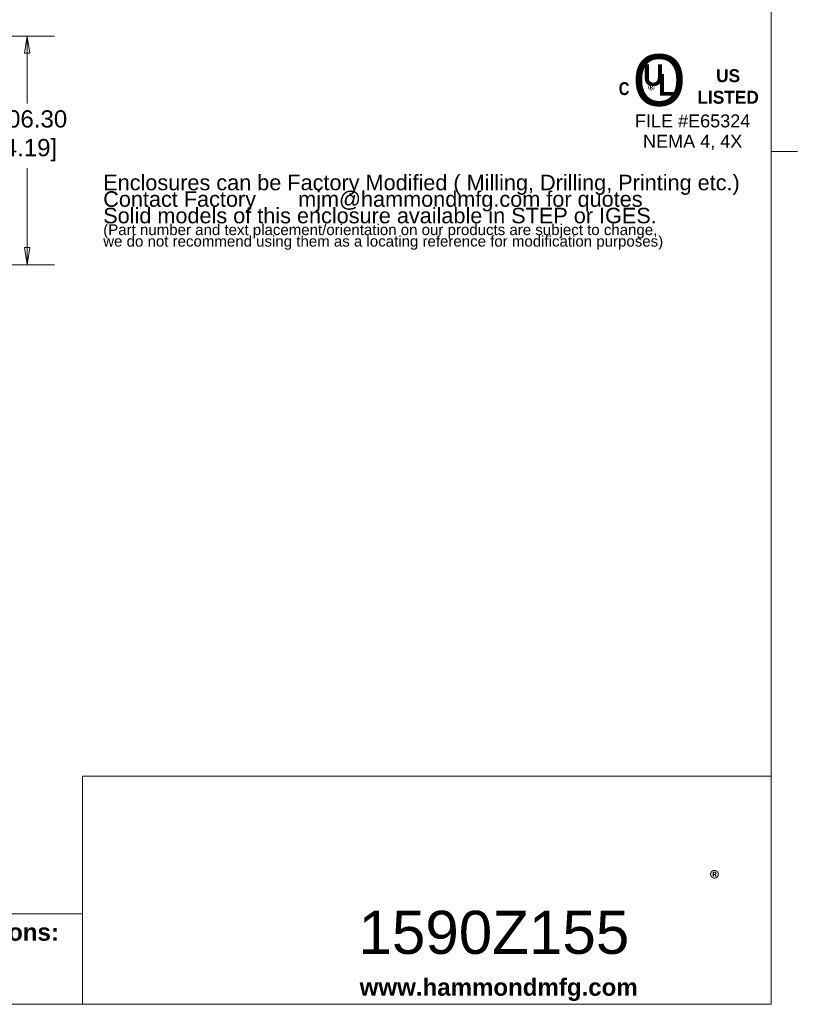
# Model space of a CAD drawing. Header units: millimetres. Extents: x 22 to 1013, y 22 to 778.
# Tile 7 of 8: x 679 to 1013, y 33 to 457. Entities that reach past the tile are written whole.
import ezdxf

# ---------------------------------------------------------------- set-up
doc = ezdxf.new("R2010")
doc.units = ezdxf.units.MM
doc.header["$LTSCALE"] = 3.703704
for name, color, linetype, lineweight in [('Dimension (ANSI)', 7, 'Continuous', 9), ('Sketch Geometry (ANSI)', 7, 'Continuous', 9), ('Symbol (ANSI)', 7, 'Continuous', 9)]:
    doc.layers.add(name, color=color, linetype=linetype, lineweight=lineweight)
doc.styles.add('Note Text (ANSI)', font='arial.ttf')
doc.styles.add('Text Style20', font='arial.ttf')
doc.dimstyles.new('Default - mm (ANSI)', dxfattribs={"dimscale": 3.703704, "dimtxt": 2, "dimasz": 2, "dimexe": 3.175, "dimexo": 1, "dimgap": 0.8, "dimtad": 0, "dimtih": 1, "dimtoh": 1, "dimrnd": 1e-08, "dimzin": 4, "dimdsep": 46, "dimtxsty": 'Note Text (ANSI)', "dimblk": 'Filled-1', "dimcen": 0.09, "dimdle": 10, "dimclrd": 256, "dimclre": 256, "dimclrt": 256, "dimadec": 1, "dimazin": 0, "dimtfac": 1.524, "dimtofl": 0, "dimtmove": 0, "dimatfit": 3, "dimfxl": 0, "dimtolj": 1, "dimtzin": 0, "dimlwd": -1, "dimlwe": -1, "dimarcsym": 0})

# ---------------------------------------------------------------- blocks, each defined once
blk = doc.blocks.new('UL')
at = {"layer": 'Symbol (ANSI)', "attachment_point": 5, "style": 'Note Text (ANSI)'}
for s, insert, char_height, width in [('\\fCentury Gothic|b0|i0;\\H6.0000;O', (-3.94, 2.45), 6, 7.6251), ('\\fCentury Gothic|b1|i0;\\H1.5000;US LISTED', (4.06, 1.74), 1.5, 9.0223)]:
    blk.add_mtext(s, dxfattribs=dict(at, insert=insert, char_height=char_height, width=width))
for s, insert, char_height in [('\\fCentury Gothic|b1|i0;\\H2.5000;U', (-4.62, 3.06), 2.5), ('\\fCentury Gothic|b1|i0;\\H2.5000;L', (-3.06, 1.94), 2.5), ('\\fSwis721 Cn BT|b1|i0;\\H1.5000;C\\fSwis721 Cn BT|b1|i0;\\H2.0000;\\P', (-8.02, 1.49), 1.5), ('\\fCalibri|b0|i0;\\H1.5000;®', (-4.69, 1.15), 1.5)]:
    blk.add_mtext(s, dxfattribs=dict(at, insert=insert, char_height=char_height))
at = {"layer": 'Symbol (ANSI)', "insert": (-0.06, -3.57), "char_height": 1.5, "attachment_point": 5, "line_spacing_factor": 0.944221, "style": 'Note Text (ANSI)'}
blk.add_mtext('\\fArial|b0|i0;\\H1.5000;FILE #E65324\\PNEMA 4, 4X', dxfattribs=at)
blk = doc.blocks.new('Title Blocks HAMMOND')
at = {"layer": 'Sketch Geometry (ANSI)'}
for p, q in [((274.4, 31.5), (194.4, 31.5)), ((194.4, 31.5), (194.4, 5)), ((274.4, 5), (274.4, 31.5)), ((173.4, 15.5), (194.4, 15.5)), ((194.4, 15.5), (194.4, 5)), ((194.4, 5), (173.4, 5)), ((194.4, 5), (274.4, 5))]:
    blk.add_line(p, q, dxfattribs=at)
at = {"layer": 'Symbol (ANSI)', "insert": (267.22, 20.45), "char_height": 2, "attachment_point": 1, "style": 'Note Text (ANSI)'}
blk.add_mtext('\\fCalibri|b1|i0;\\H2.0000;®\\fCalibri|b1|i0;\\H21.7410;\\P', dxfattribs=at)
at = {"layer": 'Symbol (ANSI)', "insert": (174.9, 9.94), "char_height": 2, "width": 30.7233, "attachment_point": 4, "line_spacing_factor": 0.944221, "style": 'Note Text (ANSI)'}
blk.add_mtext('\\fArial|b1|i0;\\H2.0000;Dimensions:\\fArial|b0|i0;\\H2.0000;\\Pmm\\P[inches]', dxfattribs=at)
at = {"layer": 'Symbol (ANSI)', "insert": (226.6, 6.69), "char_height": 2, "width": 32.2927, "attachment_point": 4, "style": 'Note Text (ANSI)'}
blk.add_mtext('\\fArial|b1|i0;\\H2.0000;www.hammondmfg.com', dxfattribs=at)
at = {"layer": 'Symbol (ANSI)', "style": 'Text Style20'}
blk.add_attdef('<TITLE>_001', (226.45, 10.86), '', height=5, dxfattribs=at)
blk = doc.blocks.new('Borders Default Border')
at = {"layer": 'Sketch Geometry (ANSI)'}
blk.add_line((270.51, 107.95), (273.53, 107.95), dxfattribs=at)
at = {"layer": 'Sketch Geometry (ANSI)', "flags": 128}
blk.add_lwpolyline([(8.89, 8.89), (8.89, 207.01), (270.51, 207.01), (270.51, 8.89), (8.89, 8.89)], dxfattribs=at)
blk = doc.blocks.new('Filled-1')
at = {"color": 0}
for p, q in [((0, 0), (-1, 0.15)), ((-1, 0.15), (-1, -0.15)), ((-1, 0), (0, 0)), ((-1, -0.15), (0, 0))]:
    blk.add_line(p, q, dxfattribs=at)
at = {"color": 0, "flags": 128}
blk.add_lwpolyline([(-1, -0.15), (0, 0), (-1, 0.15), (-1, -0.15)], dxfattribs=at)
at = {"color": 0}
blk.add_solid([(-1, -0.15), (0, 0), (-1, 0.15), (-1, -0.15)], dxfattribs=at)
blk = doc.blocks.new('*D23')
at = {"layer": 'Defpoints', "color": 0, "transparency": 16777216}
for p in [(610.01, 449.47), (610.01, 351.04), (681.79, 351.04)]:
    blk.add_point(p, dxfattribs=at)
at = {"layer": 'Dimension (ANSI)', "transparency": 16777216}
for p, q in [((613.71, 449.47), (693.55, 449.47)), ((681.79, 442.06), (681.79, 420.45)), ((681.79, 358.45), (681.79, 392.65)), ((613.71, 351.04), (693.55, 351.04))]:
    blk.add_line(p, q, dxfattribs=at)
at = {"layer": 'Dimension (ANSI)', "transparency": 16777216, "xscale": 7.407407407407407, "yscale": 7.407407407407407, "zscale": 7.407407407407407}
for p, rotation in [((681.79, 449.47), 90), ((681.79, 351.04), 270)]:
    blk.add_blockref('Filled-1', p, dxfattribs=dict(at, rotation=rotation))
at = {"layer": 'Dimension (ANSI)', "transparency": 16777216, "insert": (681.79, 406.55), "char_height": 7.4074, "attachment_point": 5, "style": 'Note Text (ANSI)'}
blk.add_mtext('\\A1; 106.30\\P[4.19]', dxfattribs=at)

msp = doc.modelspace()

# ---------------------------------------------------------------- block references
at = {"xscale": 3.703703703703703, "yscale": 3.703703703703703, "zscale": 3.703703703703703}
for name, p in [('Borders Default Border', (0, 0)), ('UL', (968.2652, 421.3092))]:
    msp.add_blockref(name, p, dxfattribs=at)
msp.add_blockref('Title Blocks HAMMOND', (-14.4074, 14.4074), dxfattribs=at).add_auto_attribs({'<TITLE>_001': '1590Z155'})

# ---------------------------------------------------------------- texts
at = {"layer": 'Symbol (ANSI)', "color": 5, "true_color": 0x0000ff, "insert": (714.5266, 370.1515), "char_height": 7.4074075, "width": 275.199465, "attachment_point": 4, "line_spacing_factor": 0.639812, "style": 'Note Text (ANSI)'}
msp.add_mtext('{\\H0.9x;Enclosures can be Factory Modified ( Milling, Drilling, Printing etc.)\\PContact Factory       mjm@hammondmfg.com for quotes\\H1.5042x; \\H0.66482x;\\PSolid models of this enclosure available in STEP or IGES.\\H1.571x; \\H0.67191x;\\P\\H0.65789x;(Part number and text placement/orientation on our products are subject to change,\\H1.8285x; \\H0.5469x;\\Pwe do not recommend using them as a locating reference for modification purposes)\\fCalibri|b0|i0|c0|p34;\\H1.5141x; \\H0.66046x;\\P\\H1.4509x; }', dxfattribs=at)

# ---------------------------------------------------------------- dimensions: what is measured, and where the dimension line sits
at = {"layer": 'Dimension (ANSI)'}
dim = msp.add_linear_dim(base=(681.787, 351.0409), p1=(610.008, 449.4668), p2=(610.008, 351.0409), angle=90, text=' <>\\X[4.19]', dimstyle='Default - mm (ANSI)', override={"dimgap": 0.8, "dimdec": 2, "dimlfac": 1.08, "dimpost": '\\X', "dimtol": 0, "dimlim": 0, "dimtp": 0, "dimtm": 0, "dimtdec": 2, "dimatfit": 1}, dxfattribs=at)
dim.commit()
dim.dimension.update_dxf_attribs({"geometry": '*D23', "text_midpoint": (681.787, 406.5491), "dimtype": 160})

doc.saveas('drawing.dxf')
